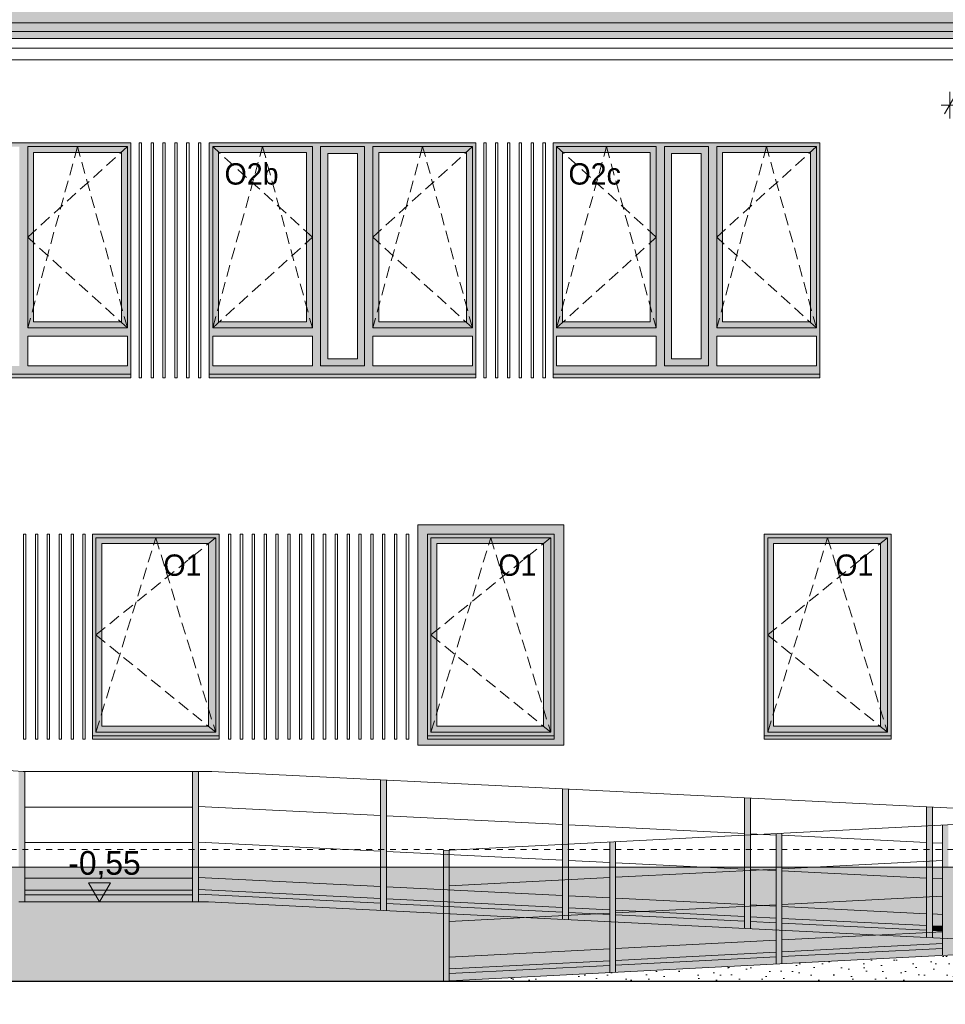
# Model space of a CAD drawing. Extents: x -149893 to 127691, y 5328 to 37028.
# Tile 42 of 88: x 19831 to 27637, y 19497 to 27803. Entities that reach past the tile are written whole.
import ezdxf

# ---------------------------------------------------------------- set-up
doc = ezdxf.new("R2010")
doc.units = 0
doc.header["$MEASUREMENT"] = 0
doc.linetypes.add('Hidden Line', pattern=[100, 50, -50])
doc.linetypes.add('Krawędzie ukryte', pattern=[150, 100, -50])
for name, color, linetype, lineweight, true_color in [('arch izolacje_Nr_Pióra__9', 7, 'Continuous', 13, 0x3dad99), ('Arch kolorystyka_Nr_Pióra__81', 7, 'Continuous', 13, 0x6a6a6a), ('Arch okna_Nr_Pióra__82', 7, 'Continuous', 20, 0xaaaaaa)]:
    doc.layers.add(name, color=color, linetype=linetype, lineweight=lineweight, true_color=true_color)
for name, color, linetype, lineweight in [('Arch okna_Nr_Pióra__100', 2, 'Continuous', 13), ('Arch okna_Nr_Pióra__19', 255, 'Continuous', 20), ('Arch okna_Nr_Pióra__20', 1, 'Continuous', 20), ('Arch okna_Nr_Pióra__5', 7, 'Continuous', 13), ('Arch opisy okien_Nr_Pióra__21', 7, 'Continuous', 13), ('Arch wymiary_Nr_Pióra__21', 7, 'Continuous', 13), ('Arch wymiary_Nr_Pióra__5', 7, 'Continuous', 13), ('INWENT BALUSTRADY_Nr_Pióra__5', 7, 'Continuous', 13), ('INWENT DACH_Nr_Pióra__21', 7, 'Continuous', 13), ('INWENT TEREN_Nr_Pióra__1', 7, 'Continuous', 25), ('INWENT. OKNA_Nr_Pióra__5', 7, 'Continuous', 13), ('INWENT.ŚCIANY_Nr_Pióra__5', 7, 'Continuous', 13), ('Istniejące schody_Nr_Pióra__21', 7, 'Continuous', 13)]:
    doc.layers.add(name, color=color, linetype=linetype, lineweight=lineweight)
doc.layers.add('Arch wymiary', color=7, linetype='Continuous')
doc.styles.add('GENERATED_STYLE_1', font='txt')
doc.styles.add('GENERATED_STYLE_3', font='txt')
doc.styles.add('GENERATED_STYLE_8', font='txt')
doc.dimstyles.new('GENERATED_STYLE__5', dxfattribs={"dimtxt": 179.999995, "dimasz": 114, "dimexe": 0.18, "dimexo": 0, "dimgap": 0.09, "dimtad": 1, "dimtih": 1, "dimtoh": 1, "dimdec": 0, "dimlfac": 0.1, "dimzin": 0, "dimdsep": 46, "dimtxsty": 'GENERATED_STYLE_3', "dimblk": 'ARROWHEAD_2', "dimblk1": 'ARROWHEAD_2', "dimblk2": 'ARROWHEAD_2', "dimcen": 0.09, "dimclrd": 7, "dimclre": 7, "dimclrt": 7, "dimazin": 0, "dimtfac": 1, "dimtdec": 4, "dimtmove": 0, "dimatfit": 3, "dimfxl": 0, "dimtolj": 1, "dimtzin": 0, "dimarcsym": 0})
pattern_1 = [(45, (0, 300), (-95.4594, 95.4594), [0, -90, 0, -135]), (110, (300, 300), (126.8585, 46.1727), [0, -66, 0, -114])]

# ---------------------------------------------------------------- blocks, each defined once
blk = doc.blocks.new('*D408')
at = {"layer": 'Arch wymiary_Nr_Pióra__5', "linetype": 'Continuous'}
for p, q in [((27674.1, 26970.6), (27674.1, 27195.6)), ((28824.1, 26970.6), (28824.1, 27195.6)), ((27600.7, 27083.1), (27674.1, 27083.1)), ((27717.4, 27158.1), (27630.8, 27008.1)), ((27674.1, 27083.1), (28824.1, 27083.1)), ((28780.8, 27008.1), (28867.4, 27158.1)), ((28824.1, 27083.1), (28897.4, 27083.1))]:
    blk.add_line(p, q, dxfattribs=at)
at = {"layer": 'Arch wymiary_Nr_Pióra__5', "insert": (28076.3, 27119.1), "char_height": 180, "attachment_point": 7, "style": 'GENERATED_STYLE_3'}
blk.add_mtext('{115}', dxfattribs=at)
blk = doc.blocks.new('ARROWHEAD_2')
at = {"color": 0, "linetype": 'Continuous', "lineweight": 0}
for p, q in [((0, 0), (-1, 0)), ((-0.378, -0.655), (0.378, 0.655))]:
    blk.add_line(p, q, dxfattribs=at)
blk = doc.blocks.new('Wymiary_119', base_point=(20504.2, 20360.8))
at = {"layer": 'Arch wymiary_Nr_Pióra__21', "linetype": 'Continuous'}
blk.add_hatch(color=256, dxfattribs=at).paths.add_polyline_path([(20504.2, 20360.8), (20411.4, 20520.8), (20597, 20520.8)], flags=0)
for p, q in [((20504.2, 20360.8), (20411.4, 20520.8)), ((20411.4, 20520.8), (20597, 20520.8)), ((20597, 20520.8), (20504.2, 20360.8)), ((20504.2, 20360.8), (20384.2, 20360.8)), ((20504.2, 20360.8), (20624.2, 20360.8))]:
    blk.add_line(p, q, dxfattribs=at)
at = {"layer": 'Arch wymiary_Nr_Pióra__21', "insert": (20241.6, 20552.8), "char_height": 200, "attachment_point": 7, "style": 'GENERATED_STYLE_1'}
blk.add_mtext('{-0,55}', dxfattribs=at)

msp = doc.modelspace()

# ---------------------------------------------------------------- hatches: boundary and pattern name
at = {"layer": 'Arch kolorystyka_Nr_Pióra__81', "linetype": 'Continuous'}
h = msp.add_hatch(color=256, dxfattribs=at)
h.paths.add_polyline_path([(-11505.9, 27642.9), (-10575.9, 27642.9), (-10575.9, 19496.9), (-10465.9, 19496.9), (-10465.9, 27642.9), (1974.1, 27642.9), (1974.1, 19692.3), (2084.1, 19692.3), (2084.1, 27642.9), (15784.1, 27642.9), (15784.1, 20622.5), (15894.1, 20615.4), (15894.1, 27642.9), (31604.1, 27642.9), (31604.1, 19633.3), (31714.1, 19626.3), (31714.1, 27642.9), (32584.1, 27642.9), (32584.1, 33202.8), (29615.6, 33202.8), (29615.6, 33762.8), (27313.2, 33762.8), (27313.2, 33202.8), (26470, 33202.8), (26470, 33762.8), (24767.6, 33762.8), (24767.6, 33202.8), (23654.5, 33202.8), (23654.5, 33762.8), (19992.9, 33762.8), (19992.9, 33202.8), (18893.5, 33202.8), (18893.5, 33762.8), (16591.1, 33762.8), (16591.1, 33202.8), (-6275.9, 33202.8), (-6275.9, 33762.8), (-6917.9, 33762.8), (-6917.9, 33202.8), (-7506, 33202.8), (-7506, 33762.8), (-9256, 33762.8), (-9256, 33202.8), (-11505.9, 33202.8)], flags=0)
h.paths.add_polyline_path([(-4945.9, 29036.9), (-4945.9, 29889.3), (-3865.9, 29889.3), (-3865.9, 29036.9)], flags=0)
h.paths.add_polyline_path([(1814.1, 29036.9), (1814.1, 29889.3), (2894.1, 29889.3), (2894.1, 29036.9)], flags=0)
h.paths.add_polyline_path([(29409.1, 29036.9), (29409.1, 29889.3), (30489.1, 29889.3), (30489.1, 29036.9)], flags=0)
h.paths.add_polyline_path([(20884.1, 28712.8), (20884.1, 30278.8), (20684.1, 30111.6), (20636, 30169.2), (21894.1, 31220.6), (23152.2, 30169.2), (23104.1, 30111.6), (22904.1, 30278.8), (22904.1, 28712.8), (22890.6, 28712.8)], flags=0)
h.paths.add_polyline_path([(6644.1, 28712.8), (6644.1, 30278.8), (6444.1, 30111.6), (6396, 30169.2), (8119.1, 31609.2), (9842.2, 30169.2), (9794.1, 30111.6), (9594.1, 30278.8), (9594.1, 28712.8)], flags=0)
h.paths.add_polyline_path([(-1865.9, 28712.8), (-1865.9, 30278.8), (-2065.9, 30111.6), (-2114, 30169.2), (-855.9, 31220.6), (402.2, 30169.2), (354.1, 30111.6), (154.1, 30278.8), (154.1, 28712.8)], flags=0)
at = {"layer": 'Arch okna_Nr_Pióra__100', "linetype": 'Continuous'}
h = msp.add_hatch(color=256, dxfattribs=at)
h.paths.add_polyline_path([(22369.1, 24882.8), (22739.1, 24882.8), (22739.1, 26732.8), (22369.1, 26732.8)], flags=0)
h.paths.add_polyline_path([(22429.1, 26672.8), (22429.1, 24942.8), (22679.1, 24942.8), (22679.1, 26672.8)], flags=0)
h = msp.add_hatch(color=256, dxfattribs=at)
h.paths.add_polyline_path([(23189.1, 21682.8), (24419.1, 21682.8), (24419.1, 23542.8), (23189.1, 23542.8)], flags=0)
h.paths.add_polyline_path([(23269.1, 21732.8), (24339.1, 21732.8), (24339.1, 23462.8), (23269.1, 23462.8)], flags=0)
at = {"layer": 'Arch okna_Nr_Pióra__19', "linetype": 'Continuous'}
h = msp.add_hatch(dxfattribs=at)
h.set_pattern_fill('Carpet', color=256, style=0, pattern_type=2)
h.set_pattern_definition(pattern_1)
h.paths.add_polyline_path([(11689.1, 20742.8), (11129.1, 20742.8), (11129.1, 19692.8), (23404.1, 19692.8), (29064.1, 19982.8), (21424.1, 20360.8), (19824.1, 20360.8), (11689.1, 20887.8)], flags=0)
h = msp.add_hatch(dxfattribs=at)
h.set_pattern_fill('Carpet', color=256, style=0, pattern_type=2)
h.set_pattern_definition(pattern_1)
h.paths.add_polyline_path([(21424.1, 20360.8), (29064.1, 19982.8), (30674.1, 19982.8), (30674.1, 19692.8), (31604.1, 19633.3), (31604.1, 20652.8), (15939.1, 20652.8), (15939.1, 20612.5), (19824.1, 20360.8)], flags=0)
h = msp.add_hatch(dxfattribs=at)
h.set_pattern_fill('Carpet', color=256, style=0, pattern_type=2)
h.set_pattern_definition(pattern_1)
h.paths.add_polyline_path([(30674.1, 19692.8), (30674.1, 19982.8), (29064.1, 19982.8), (23404.1, 19692.8)], flags=0)
at = {"layer": 'Arch okna_Nr_Pióra__20', "linetype": 'Continuous'}
h = msp.add_hatch(color=256, dxfattribs=at)
h.paths.add_polyline_path([(25269.1, 24882.8), (25639.1, 24882.8), (25639.1, 26732.8), (25269.1, 26732.8)], flags=0)
h.paths.add_polyline_path([(25329.1, 26672.8), (25329.1, 24942.8), (25579.1, 24942.8), (25579.1, 26672.8)], flags=0)
at = {"layer": 'Arch okna_Nr_Pióra__82', "linetype": 'Continuous'}
h = msp.add_hatch(color=256, dxfattribs=at)
h.paths.add_polyline_path([(18519.1, 24782.8), (20769.1, 24782.8), (20769.1, 26762.8), (18519.1, 26762.8)], flags=0)
h.paths.add_polyline_path([(19389.1, 24882.8), (18549.1, 24882.8), (18549.1, 25132.8), (19389.1, 25132.8)], flags=0)
h.paths.add_polyline_path([(19339.1, 25252.8), (18599.1, 25252.8), (18599.1, 26682.8), (19339.1, 26682.8)], flags=0)
h.paths.add_polyline_path([(19829.1, 24882.8), (19459.1, 24882.8), (19459.1, 26732.8), (19829.1, 26732.8)], flags=0)
h.paths.add_polyline_path([(19899.1, 25132.8), (20739.1, 25132.8), (20739.1, 24882.8), (19899.1, 24882.8)], flags=0)
h.paths.add_polyline_path([(20689.1, 25252.8), (19949.1, 25252.8), (19949.1, 26682.8), (20689.1, 26682.8)], flags=0)
h = msp.add_hatch(color=256, dxfattribs=at)
h.paths.add_polyline_path([(21429.1, 24782.8), (23679.1, 24782.8), (23679.1, 26762.8), (21429.1, 26762.8)], flags=0)
h.paths.add_polyline_path([(22299.1, 24882.8), (21459.1, 24882.8), (21459.1, 25132.8), (22299.1, 25132.8)], flags=0)
h.paths.add_polyline_path([(22249.1, 25252.8), (21509.1, 25252.8), (21509.1, 26682.8), (22249.1, 26682.8)], flags=0)
h.paths.add_polyline_path([(22739.1, 24882.8), (22369.1, 24882.8), (22369.1, 26732.8), (22739.1, 26732.8)], flags=0)
h.paths.add_polyline_path([(22809.1, 25132.8), (23649.1, 25132.8), (23649.1, 24882.8), (22809.1, 24882.8)], flags=0)
h.paths.add_polyline_path([(23599.1, 25252.8), (22859.1, 25252.8), (22859.1, 26682.8), (23599.1, 26682.8)], flags=0)
h = msp.add_hatch(color=256, dxfattribs=at)
h.paths.add_polyline_path([(24329.1, 24782.8), (26579.1, 24782.8), (26579.1, 26762.8), (24329.1, 26762.8)], flags=0)
h.paths.add_polyline_path([(25199.1, 24882.8), (24359.1, 24882.8), (24359.1, 25132.8), (25199.1, 25132.8)], flags=0)
h.paths.add_polyline_path([(25149.1, 25252.8), (24409.1, 25252.8), (24409.1, 26682.8), (25149.1, 26682.8)], flags=0)
h.paths.add_polyline_path([(25639.1, 24882.8), (25269.1, 24882.8), (25269.1, 26732.8), (25639.1, 26732.8)], flags=0)
h.paths.add_polyline_path([(25709.1, 25132.8), (26549.1, 25132.8), (26549.1, 24882.8), (25709.1, 24882.8)], flags=0)
h.paths.add_polyline_path([(26499.1, 25252.8), (25759.1, 25252.8), (25759.1, 26682.8), (26499.1, 26682.8)], flags=0)
h = msp.add_hatch(color=256, dxfattribs=at)
h.paths.add_polyline_path([(21514.1, 21762.8), (20444.1, 21762.8), (20444.1, 23462.8), (21514.1, 23462.8)], flags=0)
h.paths.add_polyline_path([(21424.1, 21842.8), (20524.1, 21842.8), (20524.1, 23382.8), (21424.1, 23382.8)], flags=0)
h = msp.add_hatch(color=256, dxfattribs=at)
h.paths.add_polyline_path([(24339.1, 21762.8), (23269.1, 21762.8), (23269.1, 23462.8), (24339.1, 23462.8)], flags=0)
h.paths.add_polyline_path([(24249.1, 21842.8), (23349.1, 21842.8), (23349.1, 23382.8), (24249.1, 23382.8)], flags=0)
h = msp.add_hatch(color=256, dxfattribs=at)
h.paths.add_polyline_path([(27179.1, 21762.8), (26109.1, 21762.8), (26109.1, 23462.8), (27179.1, 23462.8)], flags=0)
h.paths.add_polyline_path([(27089.1, 21842.8), (26189.1, 21842.8), (26189.1, 23382.8), (27089.1, 23382.8)], flags=0)
for points in [[(21514.1, 21762.8), (20444.1, 21762.8), (20444.1, 21732.8), (21514.1, 21732.8)], [(24339.1, 21762.8), (23269.1, 21762.8), (23269.1, 21732.8), (24339.1, 21732.8)], [(27179.1, 21732.8), (27179.1, 21762.8), (26109.1, 21762.8), (26109.1, 21732.8)], [(19874.1, 20360.8), (19874.1, 21460.8), (19859.7, 21460.8), (19824.1, 21463.1), (19824.1, 20360.8)], [(21337.8, 20360.8), (21337.8, 21460.8), (21287.8, 21460.8), (21287.8, 20360.8)], [(22923.1, 20286.6), (22923.1, 21388), (22873.1, 21390.5), (22873.1, 20289.1)], [(24458.3, 20210.7), (24458.3, 21312), (24408.3, 21314.5), (24408.3, 20213.1)], [(25993.6, 20134.7), (25993.6, 21236.1), (25943.6, 21238.6), (25943.6, 20137.2)], [(27528.8, 20058.8), (27528.8, 21160.1), (27478.8, 21162.6), (27478.8, 20061.2)], [(26259.1, 19839.1), (26259.1, 20940.6), (26209.1, 20938), (26209.1, 19836.5)], [(27661.6, 19911), (27661.6, 21012.4), (27611.6, 21009.9), (27611.6, 19908.4)], [(24856.6, 19767.3), (24856.6, 20868.7), (24806.6, 20866.1), (24806.6, 19764.7)], [(23454.1, 20794.3), (23454.2, 20796.8), (23404.1, 20794.3), (23404.1, 19692.8), (23454.1, 19695.4)], [(19874.1, 20420.8), (21287.8, 20420.8), (21287.8, 20460.8), (19874.1, 20460.8)], [(21337.8, 20425.1), (22873.1, 20349.2), (22873.1, 20389.2), (21337.8, 20465.2)], [(22923.1, 20386.8), (22923.1, 20346.7), (24408.3, 20273.2), (24408.3, 20313.3)], [(24806.6, 20293.6), (24458.3, 20310.8), (24458.3, 20270.8), (24806.6, 20253.5)], [(24856.6, 20251.1), (25943.6, 20197.3), (25943.6, 20237.3), (24856.6, 20291.1)], [(26209.1, 20224.2), (25993.6, 20234.9), (25993.6, 20194.8), (26209.1, 20184.2)], [(26259.1, 20181.7), (27478.8, 20121.3), (27478.8, 20161.4), (26259.1, 20221.7)], [(27611.6, 20154.8), (27528.8, 20158.9), (27528.8, 20118.9), (27611.6, 20114.8)]]:
    msp.add_hatch(color=256, dxfattribs=at).paths.add_polyline_path(points, flags=0)

# ---------------------------------------------------------------- linework, layer by layer
at = {"layer": 'arch izolacje_Nr_Pióra__9', "linetype": 'Continuous'}
for p, q in [((15939.1, 27562.8), (31559.1, 27562.8)), ((15939.1, 27462.8), (31559.1, 27462.8)), ((20839.1, 26762.8), (20859.1, 26762.8)), ((20839.1, 26762.8), (20839.1, 24782.8)), ((20859.1, 26762.8), (20859.1, 24782.8)), ((20939.1, 26762.8), (20959.1, 26762.8)), ((20939.1, 26762.8), (20939.1, 24782.8)), ((20959.1, 26762.8), (20959.1, 24782.8)), ((21039.1, 26762.8), (21039.1, 24782.8)), ((21039.1, 26762.8), (21059.1, 26762.8)), ((21059.1, 26762.8), (21059.1, 24782.8)), ((21139.1, 26762.8), (21139.1, 24782.8)), ((21139.1, 26762.8), (21159.1, 26762.8)), ((21159.1, 26762.8), (21159.1, 24782.8)), ((21239.1, 26762.8), (21239.1, 24782.8)), ((21239.1, 26762.8), (21259.1, 26762.8)), ((21259.1, 26762.8), (21259.1, 24782.8)), ((21339.1, 26762.8), (21339.1, 24782.8)), ((21339.1, 26762.8), (21359.1, 26762.8)), ((21359.1, 26762.8), (21359.1, 24782.8)), ((23744.1, 26762.8), (23764.1, 26762.8)), ((23744.1, 26762.8), (23744.1, 24782.8)), ((23764.1, 26762.8), (23764.1, 24782.8)), ((23844.1, 26762.8), (23864.1, 26762.8)), ((23844.1, 26762.8), (23844.1, 24782.8)), ((23864.1, 26762.8), (23864.1, 24782.8)), ((23944.1, 26762.8), (23944.1, 24782.8)), ((23944.1, 26762.8), (23964.1, 26762.8)), ((23964.1, 26762.8), (23964.1, 24782.8)), ((24044.1, 26762.8), (24044.1, 24782.8)), ((24044.1, 26762.8), (24064.1, 26762.8)), ((24064.1, 26762.8), (24064.1, 24782.8)), ((24144.1, 26762.8), (24144.1, 24782.8)), ((24144.1, 26762.8), (24164.1, 26762.8)), ((24164.1, 26762.8), (24164.1, 24782.8)), ((24244.1, 26762.8), (24244.1, 24782.8)), ((24244.1, 26762.8), (24264.1, 26762.8)), ((24264.1, 26762.8), (24264.1, 24782.8)), ((20839.1, 24782.8), (20859.1, 24782.8)), ((20939.1, 24782.8), (20959.1, 24782.8)), ((21039.1, 24782.8), (21059.1, 24782.8)), ((21139.1, 24782.8), (21159.1, 24782.8)), ((21239.1, 24782.8), (21259.1, 24782.8)), ((21339.1, 24782.8), (21359.1, 24782.8)), ((23744.1, 24782.8), (23764.1, 24782.8)), ((23844.1, 24782.8), (23864.1, 24782.8)), ((23944.1, 24782.8), (23964.1, 24782.8)), ((24044.1, 24782.8), (24064.1, 24782.8)), ((24144.1, 24782.8), (24164.1, 24782.8)), ((24244.1, 24782.8), (24264.1, 24782.8)), ((23189.1, 23542.8), (24419.1, 23542.8)), ((23189.1, 23542.8), (23189.1, 21682.8)), ((24419.1, 23542.8), (24419.1, 21682.8)), ((19864.1, 23462.8), (19884.1, 23462.8)), ((19864.1, 23462.8), (19864.1, 21732.8)), ((19884.1, 23462.8), (19884.1, 21732.8)), ((19964.1, 23462.8), (19984.1, 23462.8)), ((19964.1, 23462.8), (19964.1, 21732.8)), ((19984.1, 23462.8), (19984.1, 21732.8)), ((20064.1, 23462.8), (20064.1, 21732.8)), ((20064.1, 23462.8), (20084.1, 23462.8)), ((20084.1, 23462.8), (20084.1, 21732.8)), ((20164.1, 23462.8), (20164.1, 21732.8)), ((20164.1, 23462.8), (20184.1, 23462.8)), ((20184.1, 23462.8), (20184.1, 21732.8)), ((20264.1, 23462.8), (20264.1, 21732.8)), ((20264.1, 23462.8), (20284.1, 23462.8)), ((20284.1, 23462.8), (20284.1, 21732.8)), ((20364.1, 23462.8), (20384.1, 23462.8)), ((20364.1, 23462.8), (20364.1, 21732.8)), ((20384.1, 23462.8), (20384.1, 21732.8)), ((21591.6, 23462.8), (21611.6, 23462.8)), ((21591.6, 23462.8), (21591.6, 21732.8)), ((21611.6, 23462.8), (21611.6, 21732.8)), ((21691.6, 23462.8), (21711.6, 23462.8)), ((21691.6, 23462.8), (21691.6, 21732.8)), ((21711.6, 23462.8), (21711.6, 21732.8)), ((21791.6, 23462.8), (21791.6, 21732.8)), ((21791.6, 23462.8), (21811.6, 23462.8)), ((21811.6, 23462.8), (21811.6, 21732.8)), ((21891.6, 23462.8), (21891.6, 21732.8)), ((21891.6, 23462.8), (21911.6, 23462.8)), ((21911.6, 23462.8), (21911.6, 21732.8)), ((21991.6, 23462.8), (21991.6, 21732.8)), ((21991.6, 23462.8), (22011.6, 23462.8)), ((22011.6, 23462.8), (22011.6, 21732.8)), ((22091.6, 23462.8), (22111.6, 23462.8)), ((22091.6, 23462.8), (22091.6, 21732.8)), ((22111.6, 23462.8), (22111.6, 21732.8)), ((22191.6, 23462.8), (22211.6, 23462.8)), ((22191.6, 23462.8), (22191.6, 21732.8)), ((22211.6, 23462.8), (22211.6, 21732.8)), ((22291.6, 23462.8), (22291.6, 21732.8)), ((22291.6, 23462.8), (22311.6, 23462.8)), ((22311.6, 23462.8), (22311.6, 21732.8)), ((22391.6, 23462.8), (22391.6, 21732.8)), ((22391.6, 23462.8), (22411.6, 23462.8)), ((22411.6, 23462.8), (22411.6, 21732.8)), ((22491.6, 23462.8), (22491.6, 21732.8)), ((22491.6, 23462.8), (22511.6, 23462.8)), ((22511.6, 23462.8), (22511.6, 21732.8)), ((22591.6, 23462.8), (22611.6, 23462.8)), ((22591.6, 23462.8), (22591.6, 21732.8)), ((22611.6, 23462.8), (22611.6, 21732.8)), ((22691.6, 23462.8), (22711.6, 23462.8)), ((22691.6, 23462.8), (22691.6, 21732.8)), ((22711.6, 23462.8), (22711.6, 21732.8)), ((22791.6, 23462.8), (22811.6, 23462.8)), ((22791.6, 23462.8), (22791.6, 21732.8)), ((22811.6, 23462.8), (22811.6, 21732.8)), ((22891.6, 23462.8), (22891.6, 21732.8)), ((22891.6, 23462.8), (22911.6, 23462.8)), ((22911.6, 23462.8), (22911.6, 21732.8)), ((22991.6, 23462.8), (22991.6, 21732.8)), ((22991.6, 23462.8), (23011.6, 23462.8)), ((23011.6, 23462.8), (23011.6, 21732.8)), ((23091.6, 23462.8), (23091.6, 21732.8)), ((23091.6, 23462.8), (23111.6, 23462.8)), ((23111.6, 23462.8), (23111.6, 21732.8)), ((19864.1, 21732.8), (19884.1, 21732.8)), ((19964.1, 21732.8), (19984.1, 21732.8)), ((20064.1, 21732.8), (20084.1, 21732.8)), ((20164.1, 21732.8), (20184.1, 21732.8)), ((20264.1, 21732.8), (20284.1, 21732.8)), ((20364.1, 21732.8), (20384.1, 21732.8)), ((21591.6, 21732.8), (21611.6, 21732.8)), ((21691.6, 21732.8), (21711.6, 21732.8)), ((21791.6, 21732.8), (21811.6, 21732.8)), ((21891.6, 21732.8), (21911.6, 21732.8)), ((21991.6, 21732.8), (22011.6, 21732.8)), ((22091.6, 21732.8), (22111.6, 21732.8)), ((22191.6, 21732.8), (22211.6, 21732.8)), ((22291.6, 21732.8), (22311.6, 21732.8)), ((22391.6, 21732.8), (22411.6, 21732.8)), ((22491.6, 21732.8), (22511.6, 21732.8)), ((22591.6, 21732.8), (22611.6, 21732.8)), ((22691.6, 21732.8), (22711.6, 21732.8)), ((22791.6, 21732.8), (22811.6, 21732.8)), ((22891.6, 21732.8), (22911.6, 21732.8)), ((22991.6, 21732.8), (23011.6, 21732.8)), ((23091.6, 21732.8), (23111.6, 21732.8)), ((23189.1, 21682.8), (24419.1, 21682.8)), ((15939.1, 20652.8), (31604.1, 20652.8))]:
    msp.add_line(p, q, dxfattribs=at)
at = {"layer": 'Arch okna_Nr_Pióra__5', "linetype": 'Krawędzie ukryte'}
for p, q in [((19899.1, 25967.8), (20739.1, 26732.8)), ((20319.1, 26732.8), (19899.1, 25202.8)), ((20739.1, 25202.8), (20319.1, 26732.8)), ((22299.1, 25967.8), (21459.1, 26732.8)), ((21459.1, 25202.8), (21879.1, 26732.8)), ((21879.1, 26732.8), (22299.1, 25202.8)), ((22809.1, 25967.8), (23649.1, 26732.8)), ((23229.1, 26732.8), (22809.1, 25202.8)), ((23649.1, 25202.8), (23229.1, 26732.8)), ((25199.1, 25967.8), (24359.1, 26732.8)), ((24359.1, 25202.8), (24779.1, 26732.8)), ((24779.1, 26732.8), (25199.1, 25202.8)), ((25709.1, 25967.8), (26549.1, 26732.8)), ((26129.1, 26732.8), (25709.1, 25202.8)), ((26549.1, 25202.8), (26129.1, 26732.8)), ((20739.1, 25202.8), (19899.1, 25967.8)), ((21459.1, 25202.8), (22299.1, 25967.8)), ((23649.1, 25202.8), (22809.1, 25967.8)), ((24359.1, 25202.8), (25199.1, 25967.8)), ((26549.1, 25202.8), (25709.1, 25967.8)), ((20474.1, 22612.8), (21484.1, 23432.8)), ((20474.1, 21792.8), (20979.1, 23432.8)), ((20979.1, 23432.8), (21484.1, 21792.8)), ((23299.1, 22612.8), (24309.1, 23432.8)), ((23299.1, 21792.8), (23804.1, 23432.8)), ((23804.1, 23432.8), (24309.1, 21792.8)), ((26139.1, 22612.8), (27149.1, 23432.8)), ((26139.1, 21792.8), (26644.1, 23432.8)), ((26644.1, 23432.8), (27149.1, 21792.8)), ((21484.1, 21792.8), (20474.1, 22612.8)), ((24309.1, 21792.8), (23299.1, 22612.8)), ((27149.1, 21792.8), (26139.1, 22612.8))]:
    msp.add_line(p, q, dxfattribs=at)
at = {"layer": 'Arch okna_Nr_Pióra__5', "linetype": 'Continuous'}
for p, q in [((19899.1, 26732.8), (20739.1, 26732.8)), ((19899.1, 25202.8), (19899.1, 26732.8)), ((19949.1, 25252.8), (19949.1, 26682.8)), ((19949.1, 26682.8), (20689.1, 26682.8)), ((20689.1, 26682.8), (20689.1, 25252.8)), ((20739.1, 26732.8), (20739.1, 25202.8)), ((21459.1, 26732.8), (22299.1, 26732.8)), ((21459.1, 26732.8), (21459.1, 25202.8)), ((21509.1, 26682.8), (21509.1, 25252.8)), ((21509.1, 26682.8), (22249.1, 26682.8)), ((22249.1, 25252.8), (22249.1, 26682.8)), ((22299.1, 25202.8), (22299.1, 26732.8)), ((22369.1, 26732.8), (22739.1, 26732.8)), ((22369.1, 24882.8), (22369.1, 26732.8)), ((22429.1, 24942.8), (22429.1, 26672.8)), ((22429.1, 26672.8), (22679.1, 26672.8)), ((22679.1, 24942.8), (22679.1, 26672.8)), ((22739.1, 24882.8), (22739.1, 26732.8)), ((22809.1, 26732.8), (23649.1, 26732.8)), ((22809.1, 25202.8), (22809.1, 26732.8)), ((22859.1, 25252.8), (22859.1, 26682.8)), ((22859.1, 26682.8), (23599.1, 26682.8)), ((23599.1, 26682.8), (23599.1, 25252.8)), ((23649.1, 26732.8), (23649.1, 25202.8)), ((24359.1, 26732.8), (25199.1, 26732.8)), ((24359.1, 26732.8), (24359.1, 25202.8)), ((24409.1, 26682.8), (24409.1, 25252.8)), ((24409.1, 26682.8), (25149.1, 26682.8)), ((25149.1, 25252.8), (25149.1, 26682.8)), ((25199.1, 25202.8), (25199.1, 26732.8)), ((25269.1, 26732.8), (25639.1, 26732.8)), ((25269.1, 24882.8), (25269.1, 26732.8)), ((25329.1, 24942.8), (25329.1, 26672.8)), ((25329.1, 26672.8), (25579.1, 26672.8)), ((25579.1, 24942.8), (25579.1, 26672.8)), ((25639.1, 24882.8), (25639.1, 26732.8)), ((25709.1, 26732.8), (26549.1, 26732.8)), ((25709.1, 25202.8), (25709.1, 26732.8)), ((25759.1, 25252.8), (25759.1, 26682.8)), ((25759.1, 26682.8), (26499.1, 26682.8)), ((26499.1, 26682.8), (26499.1, 25252.8)), ((26549.1, 26732.8), (26549.1, 25202.8)), ((19949.1, 25252.8), (20689.1, 25252.8)), ((21509.1, 25252.8), (22249.1, 25252.8)), ((22859.1, 25252.8), (23599.1, 25252.8)), ((24409.1, 25252.8), (25149.1, 25252.8)), ((25759.1, 25252.8), (26499.1, 25252.8)), ((19899.1, 25202.8), (20739.1, 25202.8)), ((21459.1, 25202.8), (22299.1, 25202.8)), ((22809.1, 25202.8), (23649.1, 25202.8)), ((24359.1, 25202.8), (25199.1, 25202.8)), ((25709.1, 25202.8), (26549.1, 25202.8)), ((19899.1, 25132.8), (20739.1, 25132.8)), ((19899.1, 24882.8), (19899.1, 25132.8)), ((20739.1, 25132.8), (20739.1, 24882.8)), ((21459.1, 25132.8), (22299.1, 25132.8)), ((21459.1, 25132.8), (21459.1, 24882.8)), ((22299.1, 24882.8), (22299.1, 25132.8)), ((22809.1, 25132.8), (23649.1, 25132.8)), ((22809.1, 24882.8), (22809.1, 25132.8)), ((23649.1, 25132.8), (23649.1, 24882.8)), ((24359.1, 25132.8), (25199.1, 25132.8)), ((24359.1, 25132.8), (24359.1, 24882.8)), ((25199.1, 24882.8), (25199.1, 25132.8)), ((25709.1, 25132.8), (26549.1, 25132.8)), ((25709.1, 24882.8), (25709.1, 25132.8)), ((26549.1, 25132.8), (26549.1, 24882.8)), ((22429.1, 24942.8), (22679.1, 24942.8)), ((25329.1, 24942.8), (25579.1, 24942.8)), ((19899.1, 24882.8), (20739.1, 24882.8)), ((21459.1, 24882.8), (22299.1, 24882.8)), ((22369.1, 24882.8), (22739.1, 24882.8)), ((22809.1, 24882.8), (23649.1, 24882.8)), ((24359.1, 24882.8), (25199.1, 24882.8)), ((25269.1, 24882.8), (25639.1, 24882.8)), ((25709.1, 24882.8), (26549.1, 24882.8)), ((21484.1, 23432.8), (20474.1, 23432.8)), ((20474.1, 23432.8), (20474.1, 21792.8)), ((21484.1, 23432.8), (21484.1, 21792.8)), ((24309.1, 23432.8), (23299.1, 23432.8)), ((23299.1, 23432.8), (23299.1, 21792.8)), ((24309.1, 23432.8), (24309.1, 21792.8)), ((27149.1, 23432.8), (26139.1, 23432.8)), ((26139.1, 23432.8), (26139.1, 21792.8)), ((27149.1, 23432.8), (27149.1, 21792.8)), ((20524.1, 23382.8), (20524.1, 21842.8)), ((21424.1, 23382.8), (20524.1, 23382.8)), ((21424.1, 23382.8), (21424.1, 21842.8)), ((23349.1, 23382.8), (23349.1, 21842.8)), ((24249.1, 23382.8), (23349.1, 23382.8)), ((24249.1, 23382.8), (24249.1, 21842.8)), ((26189.1, 23382.8), (26189.1, 21842.8)), ((27089.1, 23382.8), (26189.1, 23382.8)), ((27089.1, 23382.8), (27089.1, 21842.8)), ((21484.1, 21792.8), (20474.1, 21792.8)), ((21424.1, 21842.8), (20524.1, 21842.8)), ((24309.1, 21792.8), (23299.1, 21792.8)), ((24249.1, 21842.8), (23349.1, 21842.8)), ((27149.1, 21792.8), (26139.1, 21792.8)), ((27089.1, 21842.8), (26189.1, 21842.8))]:
    msp.add_line(p, q, dxfattribs=at)
at = {"layer": 'INWENT BALUSTRADY_Nr_Pióra__5', "linetype": 'Continuous'}
for p, q in [((19859.7, 21460.8), (11724.7, 21987.8)), ((21451.7, 21460.8), (19859.7, 21460.8)), ((19874.1, 20360.8), (19874.1, 21460.8)), ((21287.8, 20360.8), (21287.8, 21460.8)), ((21337.8, 20360.8), (21337.8, 21460.8)), ((29064.1, 21084.2), (21451.7, 21460.8)), ((22873.1, 20289.1), (22873.1, 21390.5)), ((22923.1, 20286.6), (22923.1, 21388)), ((24408.3, 20213.1), (24408.3, 21314.5)), ((24458.3, 20210.7), (24458.3, 21312)), ((25943.6, 20137.2), (25943.6, 21238.6)), ((25993.6, 20134.7), (25993.6, 21236.1)), ((21287.8, 21160.8), (19874.1, 21160.8)), ((22873.1, 21090.1), (21337.8, 21166)), ((27478.8, 20061.2), (27478.8, 21162.6)), ((27528.8, 20058.8), (27528.8, 21160.1)), ((24408.3, 21014.1), (22923.1, 21087.6)), ((23404.1, 20794.3), (29064.1, 21084.3)), ((25943.6, 20938.2), (24458.3, 21011.7)), ((26209.1, 20925.1), (25993.6, 20935.7)), ((26209.1, 19836.5), (26209.1, 20938)), ((26259.1, 19839.1), (26259.1, 20940.6)), ((27611.6, 19908.4), (27611.6, 21009.9)), ((21287.8, 20860.8), (19874.1, 20860.8)), ((22873.1, 20789.7), (21337.8, 20865.7)), ((24806.6, 19764.7), (24806.6, 20866.1)), ((24856.6, 19767.3), (24856.6, 20868.7)), ((27478.8, 20862.3), (26259.1, 20922.6)), ((27611.6, 20855.7), (27528.8, 20859.8)), ((24408.3, 20713.8), (22923.1, 20787.3)), ((23404.1, 19692.8), (23404.1, 20794.3)), ((23454.1, 19695.4), (23454.1, 20794.3)), ((24806.6, 20694.1), (24458.3, 20711.3)), ((25943.6, 20637.8), (24856.6, 20691.6)), ((26259.1, 20640.2), (27611.6, 20709.5)), ((24856.6, 20568.3), (26209.1, 20637.6)), ((26209.1, 20624.7), (25993.6, 20635.4)), ((27478.8, 20561.9), (26259.1, 20622.2)), ((21287.8, 20560.8), (19874.1, 20560.8)), ((22873.1, 20489.4), (21337.8, 20565.3)), ((23454.1, 20496.4), (24806.6, 20565.7)), ((27611.6, 20555.3), (27528.8, 20559.4)), ((21287.8, 20460.8), (19874.1, 20460.8)), ((22873.1, 20389.2), (21337.8, 20465.2)), ((24408.3, 20413.4), (22923.1, 20486.9)), ((21287.8, 20420.8), (19874.1, 20420.8)), ((22873.1, 20349.2), (21337.8, 20425.1)), ((24408.3, 20313.3), (22923.1, 20386.8)), ((24806.6, 20393.7), (24458.3, 20410.9)), ((25943.6, 20337.5), (24856.6, 20391.2)), ((26259.1, 20339.8), (27611.6, 20409.1)), ((24408.3, 20273.2), (22923.1, 20346.7)), ((24806.6, 20293.6), (24458.3, 20310.8)), ((24806.6, 20253.5), (24458.3, 20270.8)), ((24856.6, 20267.9), (26209.1, 20337.2)), ((25943.6, 20237.3), (24856.6, 20291.1)), ((26209.1, 20324.3), (25993.6, 20335)), ((27478.8, 20261.5), (26259.1, 20321.9)), ((23454.1, 20196), (24806.6, 20265.3)), ((25943.6, 20197.3), (24856.6, 20251.1)), ((26209.1, 20224.2), (25993.6, 20234.9)), ((26209.1, 20184.2), (25993.6, 20194.8)), ((27478.8, 20161.4), (26259.1, 20221.7)), ((27611.6, 20255), (27528.8, 20259)), ((27478.8, 20121.3), (26259.1, 20181.7)), ((26259.1, 20039.4), (27611.6, 20108.7)), ((27611.6, 20154.8), (27528.8, 20158.9)), ((27611.6, 20114.8), (27528.8, 20118.9)), ((24856.6, 19967.5), (26209.1, 20036.8)), ((23454.1, 19895.7), (24806.6, 19965)), ((24856.6, 19867.4), (26209.1, 19936.7)), ((26259.1, 19939.2), (27611.6, 20008.5)), ((26259.1, 19899.2), (27611.6, 19968.5)), ((23454.1, 19795.5), (24806.6, 19864.8)), ((24856.6, 19827.3), (26209.1, 19896.6)), ((23454.1, 19755.5), (24806.6, 19824.8))]:
    msp.add_line(p, q, dxfattribs=at)
at = {"layer": 'INWENT DACH_Nr_Pióra__21', "linetype": 'Continuous'}
for p, q in [((32584.1, 27777.2), (-11505.9, 27777.2)), ((31604.1, 27702.2), (15894.1, 27702.2)), ((31604.1, 27642.9), (15894.1, 27642.9))]:
    msp.add_line(p, q, dxfattribs=at)
at = {"layer": 'INWENT TEREN_Nr_Pióra__1', "linetype": 'Continuous'}
msp.add_line((2119.1, 19692.8), (30674.1, 19692.8), dxfattribs=at)
at = {"layer": 'INWENT. OKNA_Nr_Pióra__5', "linetype": 'Continuous'}
for p, q in [((18519.1, 24782.8), (20769.1, 24782.8)), ((20769.1, 24782.8), (20769.1, 24812.8)), ((21429.1, 24812.8), (21429.1, 24782.8)), ((21429.1, 24782.8), (23679.1, 24782.8)), ((23679.1, 24782.8), (23679.1, 24812.8)), ((24329.1, 24812.8), (24329.1, 24782.8)), ((24329.1, 24782.8), (26579.1, 24782.8)), ((26579.1, 24782.8), (26579.1, 24812.8)), ((20444.1, 21762.8), (20444.1, 21732.8)), ((21514.1, 21732.8), (21514.1, 21762.8)), ((23269.1, 21762.8), (23269.1, 21732.8)), ((24339.1, 21732.8), (24339.1, 21762.8)), ((26109.1, 21762.8), (26109.1, 21732.8)), ((27179.1, 21732.8), (27179.1, 21762.8)), ((20444.1, 21732.8), (21514.1, 21732.8)), ((23269.1, 21732.8), (24339.1, 21732.8)), ((26109.1, 21732.8), (27179.1, 21732.8))]:
    msp.add_line(p, q, dxfattribs=at)
at = {"layer": 'INWENT.ŚCIANY_Nr_Pióra__5', "linetype": 'Continuous'}
for p, q in [((18519.1, 26762.8), (20769.1, 26762.8)), ((20769.1, 26762.8), (20769.1, 24812.8)), ((21429.1, 26762.8), (23679.1, 26762.8)), ((21429.1, 26762.8), (21429.1, 24812.8)), ((23679.1, 26762.8), (23679.1, 24812.8)), ((24329.1, 26762.8), (26579.1, 26762.8)), ((24329.1, 26762.8), (24329.1, 24812.8)), ((26579.1, 26762.8), (26579.1, 24812.8)), ((18519.1, 24812.8), (20769.1, 24812.8)), ((21429.1, 24812.8), (23679.1, 24812.8)), ((24329.1, 24812.8), (26579.1, 24812.8)), ((20444.1, 23462.8), (21514.1, 23462.8)), ((20444.1, 23462.8), (20444.1, 21762.8)), ((21514.1, 23462.8), (21514.1, 21762.8)), ((23269.1, 23462.8), (24339.1, 23462.8)), ((23269.1, 23462.8), (23269.1, 21762.8)), ((24339.1, 23462.8), (24339.1, 21762.8)), ((26109.1, 23462.8), (27179.1, 23462.8)), ((26109.1, 23462.8), (26109.1, 21762.8)), ((27179.1, 23462.8), (27179.1, 21762.8)), ((20444.1, 21762.8), (21514.1, 21762.8)), ((23269.1, 21762.8), (24339.1, 21762.8)), ((26109.1, 21762.8), (27179.1, 21762.8))]:
    msp.add_line(p, q, dxfattribs=at)
at = {"layer": 'INWENT.ŚCIANY_Nr_Pióra__5', "linetype": 'Hidden Line'}
msp.add_line((31604.1, 20802.8), (15929.1, 20802.8), dxfattribs=at)
at = {"layer": 'Istniejące schody_Nr_Pióra__21', "linetype": 'Continuous'}
for p, q in [((21424.1, 20360.8), (19824.1, 20360.8)), ((29064.1, 19982.8), (21424.1, 20360.8)), ((29064.1, 19982.8), (23404.1, 19692.8))]:
    msp.add_line(p, q, dxfattribs=at)

# ---------------------------------------------------------------- block references
at = {"layer": 'Arch wymiary', "linetype": 'Continuous'}
msp.add_blockref('Wymiary_119', (20504.2, 20360.8), dxfattribs=at)

# ---------------------------------------------------------------- texts
at = {"layer": 'Arch opisy okien_Nr_Pióra__21', "linetype": 'Continuous', "char_height": 180, "style": 'GENERATED_STYLE_8'}
for s, insert, attachment_point in [('{O2b}', (21559.1, 26591.7), 1), ('{O2c}', (24459.1, 26591.7), 1), ('{O1}', (21364.1, 23291.7), 3), ('{O1}', (24189.1, 23291.7), 3), ('{O1}', (27029.1, 23291.7), 3)]:
    msp.add_mtext(s, dxfattribs=dict(at, insert=insert, attachment_point=attachment_point))

# ---------------------------------------------------------------- dimensions: what is measured, and where the dimension line sits
at = {"layer": 'Arch wymiary', "linetype": 'Continuous'}
dim = msp.add_linear_dim(base=(27674.1, 27083.1), p1=(27674.1, 26762.8), p2=(28824.1, 26762.8), dimstyle='GENERATED_STYLE__5', dxfattribs=at)
dim.commit()
dim.dimension.update_dxf_attribs({"geometry": '*D408', "text_midpoint": (28272.1, 27209.1)})

doc.saveas('drawing.dxf')
